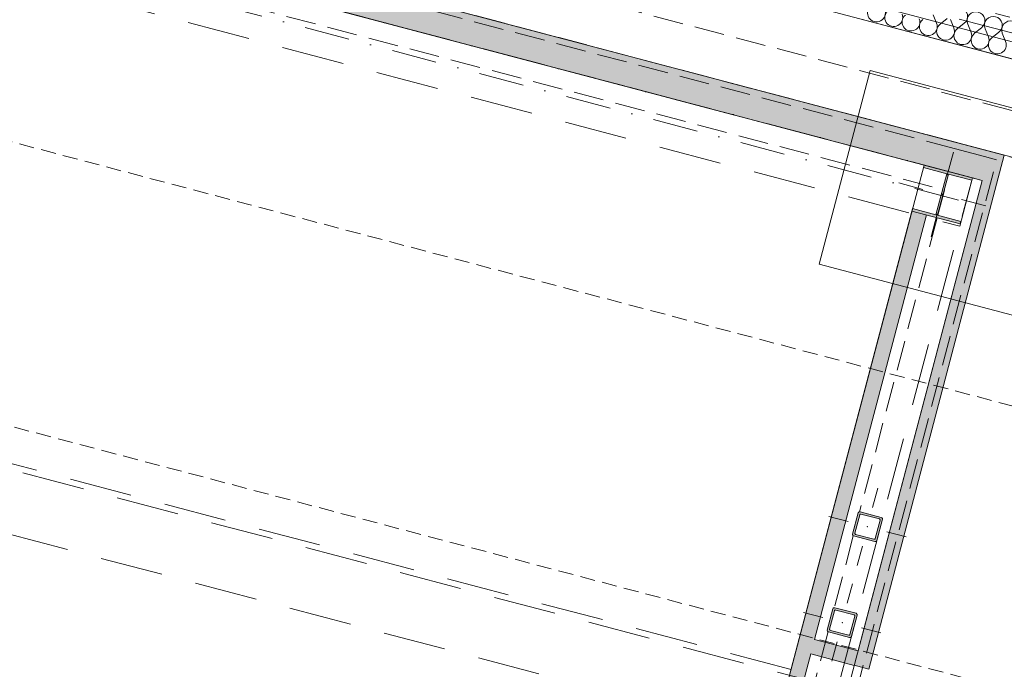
# Model space of a CAD drawing. Header units: millimetres. Extents: x -204291438 to 18864955, y -774833820 to 295284.
# Tile 18 of 87: x 63621 to 67558, y 14197 to 16794. Entities that reach past the tile are written whole.
import ezdxf
from ezdxf.enums import TextEntityAlignment as Align

# ---------------------------------------------------------------- set-up
doc = ezdxf.new("R2010")
doc.units = ezdxf.units.MM
doc.header["$MEASUREMENT"] = 0
for name, pattern in [('Krawędzie ukryte', [170, 120, -50]), ('Kropki i Kreski', [360, 180, -90, 0, -90]), ('Przerywana długa', [390, 250, -140]), ('Przerywana gęsta', [90, 60, -30])]:
    doc.linetypes.add(name, pattern=pattern)
for name, color, linetype in [('210-A Strefy', 7, 'Continuous'), ('213-A Wymiarowanie wewnętrzne', 7, 'Continuous'), ('231-A Ściany zewnętrzne', 7, 'Continuous'), ('292-PPOŻ - Linie', 7, 'Continuous'), ('410-K Osie', 7, 'Continuous'), ('432- Podwaliny', 7, 'Continuous'), ('460-K Stropy', 7, 'Continuous'), ('822-IST-Brama zachodnia belki', 7, 'Continuous'), ('822-IST-Brama zachodnia stropy', 7, 'Continuous'), ('822-IST-Brama zachodnia słupy', 7, 'Continuous'), ('822-IST-Brama zachodnia ściany', 7, 'Continuous')]:
    doc.layers.add(name, color=color, linetype=linetype)
doc.styles.add('STYL_AUTOMATYCZNY_4', font='arial.ttf')
doc.styles.add('STYL_AUTOMATYCZNY_7', font='ARIALN.TTF')
doc.dimstyles.new('STYL_AUTOMATYCZNY__3', dxfattribs={"dimtxt": 64.999998, "dimasz": 47.5, "dimexe": 0.18, "dimexo": 0.0625, "dimgap": 0, "dimtad": 1, "dimdec": 1, "dimlfac": 0.1, "dimzin": 0, "dimdsep": 46, "dimtxsty": 'STYL_AUTOMATYCZNY_4', "dimblk": 'ARROWHEAD_11', "dimblk1": 'ARROWHEAD_11', "dimblk2": 'ARROWHEAD_11', "dimcen": 0.09, "dimclrd": 30, "dimclre": 30, "dimclrt": 30, "dimazin": 0, "dimtfac": 1, "dimtdec": 4, "dimtmove": 0, "dimatfit": 3, "dimfxl": 0, "dimtolj": 1, "dimtzin": 0, "dimarcsym": 0})

# ---------------------------------------------------------------- blocks, each defined once
blk = doc.blocks.new('Strop_41_3', base_point=(45672.9, 24385.6))
at = {"layer": '460-K Stropy', "color": 255, "linetype": 'Continuous', "lineweight": 5, "flags": 128}
blk.add_lwpolyline([(63790.2, 17639.9), (68460.3, 16407.5), (68562.4, 16794.3), (69045.8, 16666.7), (68933.6, 16241.3), (73613.4, 15006.4), (73725.7, 15431.8), (74209.1, 15304.3), (74096.8, 14878.8), (78767, 13646.5)], dxfattribs=at)
blk = doc.blocks.new('Hala wystawiennicza_0.1_36_3', base_point=(143843, 35181.2))
at = {"layer": '210-A Strefy', "color": 7, "linetype": 'Continuous', "lineweight": 0, "flags": 128}
blk.add_lwpolyline([(63790.2, 17639.9), (68460.3, 16407.5), (68562.4, 16794.3), (69045.8, 16666.7), (68892.8, 16086.6), (73572.6, 14851.7), (73725.7, 15431.8), (74209.1, 15304.3), (74056, 14724.1), (78726.2, 13491.8)], dxfattribs=at)
blk = doc.blocks.new('Strop_50_3', base_point=(37679.2, 20604.8))
at = {"layer": '822-IST-Brama zachodnia stropy', "color": 254, "linetype": 'Continuous', "lineweight": 0, "true_color": 0xcccccc, "flags": 128}
blk.add_lwpolyline([(37679.2, 20604.8), (66396.2, 13027.1), (67236.9, 16213.1), (38519.9, 23790.8)], close=True, dxfattribs=at)
blk = doc.blocks.new('Strop_51_3', base_point=(36838.7, 18360.2))
at = {"layer": '822-IST-Brama zachodnia stropy', "color": 254, "linetype": 'Continuous', "lineweight": 0, "true_color": 0xcccccc, "flags": 128}
blk.add_lwpolyline([(36838.7, 18360.2), (30840.8, 19942.9), (27628.5, 7769.4), (33626.4, 6186.7), (62807.5, -1513.5), (68662.8, -3058.6), (71875.1, 9114.9), (66019.8, 10660), (67469, 16151.8), (38287.8, 23852)], close=True, dxfattribs=at)
blk = doc.blocks.new('Strop_57_3', base_point=(66817.3, 15817.3))
at = {"layer": '822-IST-Brama zachodnia stropy', "color": 254, "linetype": 'Continuous', "lineweight": 0, "true_color": 0xcccccc, "flags": 128}
blk.add_lwpolyline([(66817.3, 15817.3), (67590.9, 15613.2), (67795, 16386.7), (67021.5, 16590.8)], close=True, dxfattribs=at)
blk = doc.blocks.new('Strop_58_3', base_point=(36468.9, 23462))
at = {"layer": '822-IST-Brama zachodnia stropy', "color": 254, "linetype": 'Przerywana gęsta', "lineweight": 0, "true_color": 0xcccccc, "flags": 128}
blk.add_lwpolyline([(36468.9, 23462), (68860.2, 14914.8), (69242.9, 16365.2), (36851.6, 24912.4)], close=True, dxfattribs=at)
blk = doc.blocks.new('Strop_59_3', base_point=(34989.1, 17854))
at = {"layer": '822-IST-Brama zachodnia stropy', "color": 254, "linetype": 'Przerywana gęsta', "lineweight": 0, "true_color": 0xcccccc, "flags": 128}
blk.add_lwpolyline([(34989.1, 17854), (67380.4, 9306.8), (68579.5, 13851.2), (36188.3, 22398.4)], close=True, dxfattribs=at)
blk = doc.blocks.new('Ściana_151_3', base_point=(38229.8, 23867.3))
at = {"layer": '822-IST-Brama zachodnia ściany', "linetype": 'Continuous', "lineweight": 0, "true_color": 0x666666}
for points in [[(67499.6, 16267.8), (38318.4, 23968), (38287.8, 23852), (67469, 16151.8)], [(67499.6, 16267.8), (67469, 16151.8), (67557.6, 16252.5)], [(67469, 16151.8), (67527, 16136.5), (67557.6, 16252.5)]]:
    blk.add_hatch(color=251, dxfattribs=at).paths.add_polyline_path(points)
at = {"layer": '822-IST-Brama zachodnia ściany', "color": 254, "linetype": 'Continuous', "lineweight": 0, "true_color": 0xcccccc, "flags": 128}
for points in [[(67557.6, 16252.5), (38260.4, 23983.3)], [(61677.2, 17680.1), (67236.9, 16213.1)], [(67557.6, 16252.5), (67527, 16136.5)], [(67430.3, 16162), (67469, 16151.8)]]:
    blk.add_lwpolyline(points, dxfattribs=at)
blk = doc.blocks.new('Ściana_163_3', base_point=(67527, 16136.5))
at = {"layer": '822-IST-Brama zachodnia ściany', "linetype": 'Continuous', "lineweight": 0, "true_color": 0x666666}
for points in [[(67030.7, 14255.9), (67527, 16136.5), (67469, 16151.8), (66972.7, 14271.2)], [(66972.7, 14271.2), (66957.4, 14213.2), (67015.4, 14197.9)], [(67030.7, 14255.9), (66972.7, 14271.2), (67015.4, 14197.9)]]:
    blk.add_hatch(color=251, dxfattribs=at).paths.add_polyline_path(points)
at = {"layer": '822-IST-Brama zachodnia ściany', "color": 254, "linetype": 'Continuous', "lineweight": 0, "true_color": 0xcccccc, "flags": 128}
for points in [[(67469, 16151.8), (66972.7, 14271.2)], [(67015.4, 14197.9), (67527, 16136.5)], [(67015.4, 14197.9), (66957.4, 14213.2)]]:
    blk.add_lwpolyline(points, dxfattribs=at)
blk = doc.blocks.new('Ściana_164_3', base_point=(67015.4, 14197.9))
at = {"layer": '822-IST-Brama zachodnia ściany', "linetype": 'Continuous', "lineweight": 0, "true_color": 0x666666}
blk.add_hatch(color=251, dxfattribs=at).paths.add_polyline_path([(66972.7, 14271.2), (66798.7, 14317.1), (66783.4, 14259.1), (66957.4, 14213.2)])
at = {"layer": '822-IST-Brama zachodnia ściany', "color": 254, "linetype": 'Continuous', "lineweight": 0, "true_color": 0xcccccc, "flags": 128}
for points in [[(66972.7, 14271.2), (66798.7, 14317.1)], [(66783.4, 14259.1), (66957.4, 14213.2)]]:
    blk.add_lwpolyline(points, dxfattribs=at)
blk = doc.blocks.new('Ściana_167_3', base_point=(65850.8, 10725.1))
at = {"layer": '822-IST-Brama zachodnia ściany', "linetype": 'Continuous', "lineweight": 0, "true_color": 0x666666}
blk.add_hatch(color=251, dxfattribs=at).paths.add_polyline_path([(65850.8, 10725.1), (67246.5, 16014), (67188.4, 16029.3), (65792.8, 10740.4)])
at = {"layer": '822-IST-Brama zachodnia ściany', "color": 254, "linetype": 'Continuous', "lineweight": 0, "true_color": 0xcccccc, "flags": 128}
for points in [[(67188.4, 16029.3), (66396.2, 13027.1)], [(66798.7, 14317.1), (67246.5, 16014)], [(66668.6, 13824), (66783.4, 14259.1)]]:
    blk.add_lwpolyline(points, dxfattribs=at)
blk = doc.blocks.new('Ściana_174_3', base_point=(65980.1, 10805.3))
at = {"layer": '822-IST-Brama zachodnia ściany', "color": 254, "linetype": 'Krawędzie ukryte', "lineweight": 0, "true_color": 0xcccccc}
for p, q in [((67483.6, 16069.9), (67514.2, 16185.9)), ((67514.2, 16185.9), (67514.3, 16186.4))]:
    blk.add_line(p, q, dxfattribs=at)
at = {"layer": '822-IST-Brama zachodnia ściany', "color": 254, "linetype": 'Krawędzie ukryte', "lineweight": 0, "true_color": 0xcccccc, "flags": 128}
for points in [[(67478.2, 16247.6), (67362.2, 16278.2)], [(66876.4, 13769.1), (67527.1, 16234.7)], [(67478.7, 16247.5), (67478.2, 16247.6)], [(67527.1, 16234.7), (67478.7, 16247.5)], [(67318.7, 16113.4), (67292, 16012.3)], [(67289.5, 16002.7), (66979.2, 14826.8)], [(66954, 14731.3), (66878, 14443.4)], [(66852.8, 14347.9), (66711.6, 13812.6)]]:
    blk.add_lwpolyline(points, dxfattribs=at)
blk = doc.blocks.new('Ściana_175_3', base_point=(67392, 16156.1))
at = {"layer": '822-IST-Brama zachodnia ściany', "color": 254, "linetype": 'Krawędzie ukryte', "lineweight": 0, "true_color": 0xcccccc, "flags": 128}
for points in [[(67362.2, 16278.2), (38278.2, 23952.8)], [(61564.4, 17631.8), (67311.2, 16115.4)], [(67317.5, 16113.7), (67318.7, 16113.4)]]:
    blk.add_lwpolyline(points, dxfattribs=at)
blk = doc.blocks.new('Ściana_618_3', base_point=(37710.1, 24314.9))
at = {"layer": '231-A Ściany zewnętrzne', "color": 7, "linetype": 'Krawędzie ukryte', "lineweight": 0, "flags": 128}
for points in [[(55909.8, 19326.3), (68508.4, 16001.8)], [(68409.3, 16214.2), (63739.2, 17446.5)]]:
    blk.add_lwpolyline(points, dxfattribs=at)
blk = doc.blocks.new('Słup_36_3', base_point=(67309.4, 16095.7))
at = {"layer": '822-IST-Brama zachodnia słupy', "linetype": 'Continuous', "lineweight": 0, "true_color": 0x666666}
blk.add_hatch(color=251, dxfattribs=at).paths.add_polyline_path([(67333.6, 16187.5), (67236.9, 16213.1), (67234.4, 16203.4), (67327.9, 16178.7), (67284.5, 16014.3), (67191, 16039), (67188.4, 16029.3), (67381.8, 15978.3), (67384.4, 15988), (67290.8, 16012.7), (67334.2, 16177), (67427.7, 16152.4), (67430.3, 16162)])
at = {"layer": '822-IST-Brama zachodnia słupy', "color": 254, "linetype": 'Continuous', "lineweight": 0, "true_color": 0xcccccc}
for p, q in [((67329.8, 16173), (67354, 16264.9)), ((67232, 16116.1), (67135.3, 16141.6)), ((67386.7, 16075.3), (67483.4, 16049.8)), ((67289, 16018.3), (67264.7, 15926.5))]:
    blk.add_line(p, q, dxfattribs=at)
at = {"layer": '822-IST-Brama zachodnia słupy', "color": 254, "linetype": 'Continuous', "lineweight": 0, "true_color": 0xcccccc, "flags": 128}
blk.add_lwpolyline([(67333.6, 16187.5), (67236.9, 16213.1), (67234.4, 16203.4), (67327.9, 16178.7), (67284.5, 16014.3), (67191, 16039), (67188.4, 16029.3), (67381.8, 15978.3), (67384.4, 15988), (67290.8, 16012.7), (67334.2, 16177), (67427.7, 16152.4), (67430.3, 16162)], close=True, dxfattribs=at)
at = {"layer": '822-IST-Brama zachodnia słupy', "color": 254, "linetype": 'Continuous', "lineweight": 0, "true_color": 0xcccccc}
blk.add_point((67309.4, 16095.7), dxfattribs=at)
blk = doc.blocks.new('Słup_42_3', base_point=(66909.4, 14384))
at = {"layer": '822-IST-Brama zachodnia słupy', "linetype": 'Continuous', "lineweight": 0, "true_color": 0x666666}
h = blk.add_hatch(color=251, dxfattribs=at)
h.paths.add_polyline_path([(66854.1, 14346.9), (66939.2, 14324.4, 0.414214), (66946.5, 14328.7), (66969, 14413.8, 0.414214), (66964.7, 14421.1), (66879.6, 14443.6, 0.414214), (66872.3, 14439.3), (66849.8, 14354.2, 0.414214)])
h.paths.add_polyline_path([(66859.1, 14358), (66878.5, 14431.5, -0.414214), (66883.4, 14434.3), (66956.9, 14414.9, -0.414214), (66959.7, 14410), (66940.3, 14336.5, -0.414214), (66935.4, 14333.7), (66862, 14353.1, -0.414214)], flags=0)
at = {"layer": '822-IST-Brama zachodnia słupy', "color": 254, "linetype": 'Continuous', "lineweight": 0, "true_color": 0xcccccc}
for p, q in [((66929.8, 14461.4), (66950.2, 14538.7)), ((66832.1, 14404.4), (66754.7, 14424.8)), ((66986.8, 14363.6), (67064.1, 14343.2)), ((66889, 14306.7), (66868.6, 14229.3))]:
    blk.add_line(p, q, dxfattribs=at)
at = {"layer": '822-IST-Brama zachodnia słupy', "color": 254, "linetype": 'Continuous', "lineweight": 0, "true_color": 0xcccccc, "flags": 128}
for points in [[(66854.1, 14346.9), (66939.2, 14324.4, 0.414214), (66946.5, 14328.7), (66969, 14413.8, 0.414214), (66964.7, 14421.1), (66879.6, 14443.6, 0.414214), (66872.3, 14439.3), (66849.8, 14354.2, 0.414214)], [(66859.1, 14358), (66878.5, 14431.5, -0.414214), (66883.4, 14434.3), (66956.9, 14414.9, -0.414214), (66959.7, 14410), (66940.3, 14336.5, -0.414214), (66935.4, 14333.7), (66862, 14353.1, -0.414214)]]:
    blk.add_lwpolyline(points, format="xyb", close=True, dxfattribs=at)
at = {"layer": '822-IST-Brama zachodnia słupy', "color": 254, "linetype": 'Continuous', "lineweight": 0, "true_color": 0xcccccc}
blk.add_point((66909.4, 14384), dxfattribs=at)
blk = doc.blocks.new('Słup_43_3', base_point=(67010.6, 14767.4))
at = {"layer": '822-IST-Brama zachodnia słupy', "linetype": 'Continuous', "lineweight": 0, "true_color": 0x666666}
h = blk.add_hatch(color=251, dxfattribs=at)
h.paths.add_polyline_path([(66955.3, 14730.3), (67040.4, 14707.9, 0.414214), (67047.7, 14712.1), (67070.2, 14797.2, 0.414214), (67065.9, 14804.5), (66980.8, 14827, 0.414214), (66973.5, 14822.7), (66951, 14737.6, 0.414214)])
h.paths.add_polyline_path([(66960.3, 14741.4), (66979.7, 14814.9, -0.414214), (66984.6, 14817.7), (67058, 14798.3, -0.414214), (67060.9, 14793.5), (67041.5, 14720, -0.414214), (67036.6, 14717.1), (66963.1, 14736.5, -0.414214)], flags=0)
at = {"layer": '822-IST-Brama zachodnia słupy', "color": 254, "linetype": 'Continuous', "lineweight": 0, "true_color": 0xcccccc}
for p, q in [((67031, 14844.8), (67051.4, 14922.1)), ((66933.2, 14787.8), (66855.9, 14808.3)), ((67087.9, 14747), (67165.3, 14726.6)), ((66990.2, 14690.1), (66969.8, 14612.7))]:
    blk.add_line(p, q, dxfattribs=at)
at = {"layer": '822-IST-Brama zachodnia słupy', "color": 254, "linetype": 'Continuous', "lineweight": 0, "true_color": 0xcccccc, "flags": 128}
for points in [[(66955.3, 14730.3), (67040.4, 14707.9, 0.414214), (67047.7, 14712.1), (67070.2, 14797.2, 0.414214), (67065.9, 14804.5), (66980.8, 14827, 0.414214), (66973.5, 14822.7), (66951, 14737.6, 0.414214)], [(66960.3, 14741.4), (66979.7, 14814.9, -0.414214), (66984.6, 14817.7), (67058, 14798.3, -0.414214), (67060.9, 14793.5), (67041.5, 14720, -0.414214), (67036.6, 14717.1), (66963.1, 14736.5, -0.414214)]]:
    blk.add_lwpolyline(points, format="xyb", close=True, dxfattribs=at)
at = {"layer": '822-IST-Brama zachodnia słupy', "color": 254, "linetype": 'Continuous', "lineweight": 0, "true_color": 0xcccccc}
blk.add_point((67010.6, 14767.4), dxfattribs=at)
blk = doc.blocks.new('*X4058')
at = {"layer": '231-A Ściany zewnętrzne', "color": 7, "linetype": 'Continuous', "lineweight": 0}
for p, q in [((67286.8, 16780), (67273.4, 16813.1)), ((67300.6, 16776.4), (67328.6, 16798.5)), ((67355.8, 16761.8), (67342.4, 16794.9)), ((67369.7, 16758.1), (67397.7, 16780.3)), ((67424.9, 16743.5), (67411.5, 16776.6)), ((67438.7, 16739.9), (67466.7, 16762.1)), ((67494, 16725.3), (67480.5, 16758.4)), ((67507.8, 16721.7), (67535.8, 16743.8)), ((67563, 16707.1), (67549.6, 16740.2))]:
    blk.add_line(p, q, dxfattribs=at)
for centre, start, end in [((67046.5, 16821.2), 128.3481, 22.0879), ((67115.6, 16803), 128.3481, 22.0879), ((67184.6, 16784.8), 128.3481, 22.0879), ((67375.5, 16808.3), 308.3481, 75.218), ((67444.6, 16790.1), 75.218, 202.0879), ((67444.6, 16790.1), 308.3481, 75.218), ((67253.7, 16766.6), 128.3481, 22.0879), ((67322.8, 16748.3), 128.3481, 22.0879), ((67513.6, 16771.8), 75.218, 202.0879), ((67513.6, 16771.8), 308.3481, 75.218), ((67582.7, 16753.6), 75.218, 202.0879), ((67391.8, 16730.1), 128.3481, 22.0879), ((67460.9, 16711.9), 128.3481, 22.0879), ((67529.9, 16693.7), 128.3481, 22.0879)]:
    blk.add_arc(centre, 35.7, start, end, dxfattribs=at)
blk = doc.blocks.new('Ściana_776_3', base_point=(63828.5, 17784.9))
at = {"layer": '231-A Ściany zewnętrzne', "color": 7, "linetype": 'Continuous', "lineweight": 0, "flags": 128}
blk.add_lwpolyline([(63790.2, 17639.9), (68460.3, 16407.5)], dxfattribs=at)
at = {"layer": '231-A Ściany zewnętrzne', "color": 7, "lineweight": 0}
blk.add_blockref('*X4058', (0, 0), dxfattribs=at)
blk = doc.blocks.new('Belka_11_3', base_point=(67430.3, 16162))
at = {"layer": '822-IST-Brama zachodnia belki', "color": 254, "linetype": 'Kropki i Kreski', "lineweight": 0, "true_color": 0xcccccc}
blk.add_line((67430.3, 16162), (38326.5, 23841.8), dxfattribs=at)
at = {"layer": '822-IST-Brama zachodnia belki', "color": 254, "linetype": 'Przerywana długa', "lineweight": 0, "true_color": 0xcccccc, "flags": 128}
for points in [[(67430.3, 16162), (38326.5, 23841.8)], [(66892.2, 14122.7), (37788.4, 21802.5)], [(66828.3, 13880.6), (37724.5, 21560.4)], [(66892.2, 14122.7), (67430.3, 16162)]]:
    blk.add_lwpolyline(points, dxfattribs=at)
blk = doc.blocks.new('Belka_13_3', base_point=(66396.2, 13027.1))
at = {"layer": '822-IST-Brama zachodnia belki', "color": 254, "linetype": 'Przerywana długa', "lineweight": 0, "true_color": 0xcccccc}
blk.add_line((66704.9, 14196.8), (37987.8, 21774.5), dxfattribs=at)
blk = doc.blocks.new('Belka_14_3', base_point=(38301, 23745.1))
at = {"layer": '822-IST-Brama zachodnia belki', "color": 254, "linetype": 'Przerywana długa', "lineweight": 0, "true_color": 0xcccccc}
for p, q in [((38326.5, 23841.8), (67430.3, 16162)), ((38275.5, 23648.4), (67379.3, 15968.6)), ((67379.3, 15968.6), (67430.3, 16162))]:
    blk.add_line(p, q, dxfattribs=at)
at = {"layer": '822-IST-Brama zachodnia belki', "color": 254, "linetype": 'Kropki i Kreski', "lineweight": 0, "true_color": 0xcccccc}
blk.add_line((38301, 23745.1), (67404.8, 16065.3), dxfattribs=at)
blk = doc.blocks.new('Belka_244_3', base_point=(68409.3, 16214.2))
at = {"layer": '432- Podwaliny', "color": 39, "linetype": 'Continuous', "lineweight": 0, "true_color": 0x573938}
for p, q in [((68460.3, 16407.5), (63790.2, 17639.9)), ((68363.4, 16040.1), (63693.3, 17272.4))]:
    blk.add_line(p, q, dxfattribs=at)
blk = doc.blocks.new('*D5619')
at = {"layer": '213-A Wymiarowanie wewnętrzne', "linetype": 'Continuous', "lineweight": 200}
for points in [[(97712.3, 25181.3), (97713.2, 25176.6), (97715.9, 25172.5), (97720, 25169.8), (97724.8, 25168.8), (97729.5, 25169.8), (97733.6, 25172.5), (97736.3, 25176.6), (97737.3, 25181.3), (97736.3, 25186.1), (97733.6, 25190.2), (97729.5, 25192.9), (97724.8, 25193.8), (97720, 25192.9), (97715.9, 25190.2), (97713.2, 25186.1)], [(93744.8, 10146), (93745.8, 10141.2), (93748.5, 10137.2), (93752.5, 10134.4), (93757.3, 10133.5), (93762.1, 10134.4), (93766.1, 10137.2), (93768.9, 10141.2), (93769.8, 10146), (93768.9, 10150.8), (93766.1, 10154.8), (93762.1, 10157.5), (93757.3, 10158.5), (93752.5, 10157.5), (93748.5, 10154.8), (93745.8, 10150.8)]]:
    blk.add_hatch(color=30, dxfattribs=at).paths.add_polyline_path(points)
at = {"layer": '213-A Wymiarowanie wewnętrzne', "color": 30, "linetype": 'Continuous', "lineweight": 0}
for p, q in [((97721.6, 25169.3), (93760.5, 10158.1)), ((93712, 10158), (93745.2, 10149.2)), ((93754.1, 10133.9), (93750.9, 10121.8)), ((93769.4, 10142.8), (93802.6, 10134))]:
    blk.add_line(p, q, dxfattribs=at)
blk.add_circle((93757.3, 10146), 12.5, dxfattribs=at)
at = {"layer": '213-A Wymiarowanie wewnętrzne', "color": 30, "lineweight": 200, "insert": (95700, 17559.1), "char_height": 65, "attachment_point": 7, "rotation": 75.218, "style": 'STYL_AUTOMATYCZNY_4'}
blk.add_mtext('\\A1;{\\pql;\\fArial|b0|i0|c238|p0;\\W1.000000;1\xa0555}', dxfattribs=at)
blk = doc.blocks.new('ARROWHEAD_11')
at = {"color": 0, "linetype": 'Continuous', "lineweight": 0}
blk.add_line((0, 0), (-1, 0), dxfattribs=at)
at = {"color": 0, "linetype": 'Continuous', "lineweight": 0, "const_width": 0.25, "flags": 128}
blk.add_lwpolyline([(-0.125, 0, 1), (0.125, 0, 1)], format="xyb", close=True, dxfattribs=at)
blk = doc.blocks.new('*D5624')
at = {"layer": '213-A Wymiarowanie wewnętrzne', "linetype": 'Continuous', "lineweight": 200}
for points in [[(128856.4, 16963.2), (128857.4, 16958.4), (128860.1, 16954.4), (128864.1, 16951.6), (128868.9, 16950.7), (128873.7, 16951.6), (128877.8, 16954.4), (128880.5, 16958.4), (128881.4, 16963.2), (128880.5, 16968), (128877.8, 16972), (128873.7, 16974.7), (128868.9, 16975.7), (128864.1, 16974.7), (128860.1, 16972), (128857.4, 16968)], [(124889, 1927.8), (124889.9, 1923.1), (124892.6, 1919), (124896.7, 1916.3), (124901.5, 1915.3), (124906.2, 1916.3), (124910.3, 1919), (124913, 1923.1), (124914, 1927.8), (124913, 1932.6), (124910.3, 1936.7), (124906.2, 1939.4), (124901.5, 1940.3), (124896.7, 1939.4), (124892.6, 1936.7), (124889.9, 1932.6)]]:
    blk.add_hatch(color=30, dxfattribs=at).paths.add_polyline_path(points)
at = {"layer": '213-A Wymiarowanie wewnętrzne', "color": 30, "linetype": 'Continuous', "lineweight": 0}
for p, q in [((128823.6, 16975.2), (128856.8, 16966.4)), ((128865.7, 16951.1), (124904.7, 1939.9)), ((128881, 16960), (128914.2, 16951.2)), ((124856.1, 1939.8), (124889.4, 1931)), ((124898.3, 1915.8), (124895.1, 1903.7)), ((124913.6, 1924.7), (124946.8, 1915.9))]:
    blk.add_line(p, q, dxfattribs=at)
for centre in [(128868.9, 16963.2), (124901.5, 1927.8)]:
    blk.add_circle(centre, 12.5, dxfattribs=at)
at = {"layer": '213-A Wymiarowanie wewnętrzne', "color": 30, "lineweight": 200, "insert": (126844.2, 9341), "char_height": 65, "attachment_point": 7, "rotation": 75.218, "style": 'STYL_AUTOMATYCZNY_4'}
blk.add_mtext('\\A1;{\\pql;\\fArial|b0|i0|c238|p0;\\W1.000000;1\xa0555}', dxfattribs=at)
blk = doc.blocks.new('*D5627')
at = {"layer": '213-A Wymiarowanie wewnętrzne', "linetype": 'Continuous', "lineweight": 200}
for points in [[(156034.4, 49092.3), (156035.4, 49087.5), (156038.1, 49083.5), (156042.1, 49080.8), (156046.9, 49079.8), (156051.7, 49080.8), (156055.8, 49083.5), (156058.5, 49087.5), (156059.4, 49092.3), (156058.5, 49097.1), (156055.8, 49101.1), (156051.7, 49103.9), (156046.9, 49104.8), (156042.1, 49103.9), (156038.1, 49101.1), (156035.4, 49097.1)], [(146517.7, 13026.8), (146518.6, 13022), (146521.3, 13018), (146525.4, 13015.3), (146530.2, 13014.3), (146534.9, 13015.3), (146539, 13018), (146541.7, 13022), (146542.7, 13026.8), (146541.7, 13031.6), (146539, 13035.6), (146534.9, 13038.3), (146530.2, 13039.3), (146525.4, 13038.3), (146521.3, 13035.6), (146518.6, 13031.6)]]:
    blk.add_hatch(color=30, dxfattribs=at).paths.add_polyline_path(points)
at = {"layer": '213-A Wymiarowanie wewnętrzne', "color": 30, "linetype": 'Continuous', "lineweight": 0}
for p, q in [((156001.6, 49104.3), (156034.8, 49095.5)), ((156043.7, 49080.2), (146533.3, 13038.9)), ((156059, 49089.1), (156092.2, 49080.3)), ((146484.8, 13038.8), (146518.1, 13030)), ((146542.2, 13023.6), (146575.5, 13014.8))]:
    blk.add_line(p, q, dxfattribs=at)
for centre in [(156046.9, 49092.3), (146530.2, 13026.8)]:
    blk.add_circle(centre, 12.5, dxfattribs=at)
at = {"layer": '213-A Wymiarowanie wewnętrzne', "color": 30, "lineweight": 200, "insert": (151247.5, 30955), "char_height": 65, "attachment_point": 7, "rotation": 75.218, "style": 'STYL_AUTOMATYCZNY_4'}
blk.add_mtext('\\A1;{\\pql;\\fArial|b0|i0|c238|p0;\\W1.000000;3\xa0730}', dxfattribs=at)
blk = doc.blocks.new('*D5628')
at = {"layer": '213-A Wymiarowanie wewnętrzne', "linetype": 'Continuous', "lineweight": 200}
for points in [[(146517.7, 13026.8), (146518.6, 13022), (146521.3, 13018), (146525.4, 13015.3), (146530.2, 13014.3), (146534.9, 13015.3), (146539, 13018), (146541.7, 13022), (146542.7, 13026.8), (146541.7, 13031.6), (146539, 13035.6), (146534.9, 13038.3), (146530.2, 13039.3), (146525.4, 13038.3), (146521.3, 13035.6), (146518.6, 13031.6)], [(146339.1, 12350), (146340, 12345.2), (146342.7, 12341.1), (146346.8, 12338.4), (146351.6, 12337.5), (146356.3, 12338.4), (146360.4, 12341.1), (146363.1, 12345.2), (146364.1, 12350), (146363.1, 12354.8), (146360.4, 12358.8), (146356.3, 12361.5), (146351.6, 12362.5), (146346.8, 12361.5), (146342.7, 12358.8), (146340, 12354.8)]]:
    blk.add_hatch(color=30, dxfattribs=at).paths.add_polyline_path(points)
at = {"layer": '213-A Wymiarowanie wewnętrzne', "color": 30, "linetype": 'Continuous', "lineweight": 0}
for p, q in [((146527, 13014.7), (146354.7, 12362.1)), ((146363.6, 12346.8), (146396.9, 12338))]:
    blk.add_line(p, q, dxfattribs=at)
for centre in [(146530.2, 13026.8), (146351.6, 12350)]:
    blk.add_circle(centre, 12.5, dxfattribs=at)
at = {"layer": '213-A Wymiarowanie wewnętrzne', "color": 30, "lineweight": 200, "insert": (146415.6, 12643.8), "char_height": 65, "attachment_point": 7, "rotation": 75.218, "style": 'STYL_AUTOMATYCZNY_4'}
blk.add_mtext('\\A1;{\\pql;\\fArial|b0|i0|c238|p0;\\W1.000000;70}', dxfattribs=at)
blk = doc.blocks.new('*D5629')
at = {"layer": '213-A Wymiarowanie wewnętrzne', "linetype": 'Continuous', "lineweight": 200}
for points in [[(146339.1, 12350), (146340, 12345.2), (146342.7, 12341.1), (146346.8, 12338.4), (146351.6, 12337.5), (146356.3, 12338.4), (146360.4, 12341.1), (146363.1, 12345.2), (146364.1, 12350), (146363.1, 12354.8), (146360.4, 12358.8), (146356.3, 12361.5), (146351.6, 12362.5), (146346.8, 12361.5), (146342.7, 12358.8), (146340, 12354.8)], [(142371.6, -2685.4), (142372.6, -2690.2), (142375.3, -2694.2), (142379.3, -2696.9), (142384.1, -2697.9), (142388.9, -2696.9), (142392.9, -2694.2), (142395.7, -2690.2), (142396.6, -2685.4), (142395.7, -2680.6), (142392.9, -2676.5), (142388.9, -2673.8), (142384.1, -2672.9), (142379.3, -2673.8), (142375.3, -2676.5), (142372.6, -2680.6)]]:
    blk.add_hatch(color=30, dxfattribs=at).paths.add_polyline_path(points)
at = {"layer": '213-A Wymiarowanie wewnętrzne', "color": 30, "linetype": 'Continuous', "lineweight": 0}
for p, q in [((146306.2, 12361.9), (146339.5, 12353.2)), ((146348.4, 12337.9), (142387.3, -2673.3)), ((142338.8, -2673.4), (142372, -2682.2)), ((142380.9, -2697.5), (142377.7, -2709.6)), ((142396.2, -2688.6), (142429.4, -2697.3))]:
    blk.add_line(p, q, dxfattribs=at)
blk.add_circle((142384.1, -2685.4), 12.5, dxfattribs=at)
at = {"layer": '213-A Wymiarowanie wewnętrzne', "color": 30, "lineweight": 200, "insert": (144326.8, 4727.8), "char_height": 65, "attachment_point": 7, "rotation": 75.218, "style": 'STYL_AUTOMATYCZNY_4'}
blk.add_mtext('\\A1;{\\pql;\\fArial|b0|i0|c238|p0;\\W1.000000;1\xa0555}', dxfattribs=at)
blk = doc.blocks.new('*D6359')
at = {"layer": '213-A Wymiarowanie wewnętrzne', "linetype": 'Continuous', "lineweight": 200}
for points in [[(97712.3, 25181.3), (97713.2, 25176.6), (97715.9, 25172.5), (97720, 25169.8), (97724.8, 25168.8), (97729.5, 25169.8), (97733.6, 25172.5), (97736.3, 25176.6), (97737.3, 25181.3), (97736.3, 25186.1), (97733.6, 25190.2), (97729.5, 25192.9), (97724.8, 25193.8), (97720, 25192.9), (97715.9, 25190.2), (97713.2, 25186.1)], [(93744.8, 10146), (93745.8, 10141.2), (93748.5, 10137.2), (93752.5, 10134.4), (93757.3, 10133.5), (93762.1, 10134.4), (93766.1, 10137.2), (93768.9, 10141.2), (93769.8, 10146), (93768.9, 10150.8), (93766.1, 10154.8), (93762.1, 10157.5), (93757.3, 10158.5), (93752.5, 10157.5), (93748.5, 10154.8), (93745.8, 10150.8)]]:
    blk.add_hatch(color=30, dxfattribs=at).paths.add_polyline_path(points)
at = {"layer": '213-A Wymiarowanie wewnętrzne', "color": 30, "linetype": 'Continuous', "lineweight": 0}
for p, q in [((97721.6, 25169.3), (93760.5, 10158.1)), ((93712, 10158), (93745.2, 10149.2)), ((93754.1, 10133.9), (93750.9, 10121.8)), ((93769.4, 10142.8), (93802.6, 10134))]:
    blk.add_line(p, q, dxfattribs=at)
blk.add_circle((93757.3, 10146), 12.5, dxfattribs=at)
at = {"layer": '213-A Wymiarowanie wewnętrzne', "color": 30, "lineweight": 200, "insert": (95700, 17559.1), "char_height": 65, "attachment_point": 7, "rotation": 75.218, "style": 'STYL_AUTOMATYCZNY_4'}
blk.add_mtext('\\A1;{\\pql;\\fArial|b0|i0|c238|p0;\\W1.000000;1\xa0555}', dxfattribs=at)
blk = doc.blocks.new('*D6364')
at = {"layer": '213-A Wymiarowanie wewnętrzne', "linetype": 'Continuous', "lineweight": 200}
for points in [[(128856.4, 16963.2), (128857.4, 16958.4), (128860.1, 16954.4), (128864.1, 16951.6), (128868.9, 16950.7), (128873.7, 16951.6), (128877.8, 16954.4), (128880.5, 16958.4), (128881.4, 16963.2), (128880.5, 16968), (128877.8, 16972), (128873.7, 16974.7), (128868.9, 16975.7), (128864.1, 16974.7), (128860.1, 16972), (128857.4, 16968)], [(124889, 1927.8), (124889.9, 1923.1), (124892.6, 1919), (124896.7, 1916.3), (124901.5, 1915.3), (124906.2, 1916.3), (124910.3, 1919), (124913, 1923.1), (124914, 1927.8), (124913, 1932.6), (124910.3, 1936.7), (124906.2, 1939.4), (124901.5, 1940.3), (124896.7, 1939.4), (124892.6, 1936.7), (124889.9, 1932.6)]]:
    blk.add_hatch(color=30, dxfattribs=at).paths.add_polyline_path(points)
at = {"layer": '213-A Wymiarowanie wewnętrzne', "color": 30, "linetype": 'Continuous', "lineweight": 0}
for p, q in [((128823.6, 16975.2), (128856.8, 16966.4)), ((128865.7, 16951.1), (124904.7, 1939.9)), ((128881, 16960), (128914.2, 16951.2)), ((124856.1, 1939.8), (124889.4, 1931)), ((124898.3, 1915.8), (124895.1, 1903.7)), ((124913.6, 1924.7), (124946.8, 1915.9))]:
    blk.add_line(p, q, dxfattribs=at)
for centre in [(128868.9, 16963.2), (124901.5, 1927.8)]:
    blk.add_circle(centre, 12.5, dxfattribs=at)
at = {"layer": '213-A Wymiarowanie wewnętrzne', "color": 30, "lineweight": 200, "insert": (126844.2, 9341), "char_height": 65, "attachment_point": 7, "rotation": 75.218, "style": 'STYL_AUTOMATYCZNY_4'}
blk.add_mtext('\\A1;{\\pql;\\fArial|b0|i0|c238|p0;\\W1.000000;1\xa0555}', dxfattribs=at)
blk = doc.blocks.new('*D6367')
at = {"layer": '213-A Wymiarowanie wewnętrzne', "linetype": 'Continuous', "lineweight": 200}
for points in [[(156034.4, 49092.3), (156035.4, 49087.5), (156038.1, 49083.5), (156042.1, 49080.8), (156046.9, 49079.8), (156051.7, 49080.8), (156055.8, 49083.5), (156058.5, 49087.5), (156059.4, 49092.3), (156058.5, 49097.1), (156055.8, 49101.1), (156051.7, 49103.9), (156046.9, 49104.8), (156042.1, 49103.9), (156038.1, 49101.1), (156035.4, 49097.1)], [(146517.7, 13026.8), (146518.6, 13022), (146521.3, 13018), (146525.4, 13015.3), (146530.2, 13014.3), (146534.9, 13015.3), (146539, 13018), (146541.7, 13022), (146542.7, 13026.8), (146541.7, 13031.6), (146539, 13035.6), (146534.9, 13038.3), (146530.2, 13039.3), (146525.4, 13038.3), (146521.3, 13035.6), (146518.6, 13031.6)]]:
    blk.add_hatch(color=30, dxfattribs=at).paths.add_polyline_path(points)
at = {"layer": '213-A Wymiarowanie wewnętrzne', "color": 30, "linetype": 'Continuous', "lineweight": 0}
for p, q in [((156001.6, 49104.3), (156034.8, 49095.5)), ((156043.7, 49080.2), (146533.3, 13038.9)), ((156059, 49089.1), (156092.2, 49080.3)), ((146484.8, 13038.8), (146518.1, 13030)), ((146542.2, 13023.6), (146575.5, 13014.8))]:
    blk.add_line(p, q, dxfattribs=at)
for centre in [(156046.9, 49092.3), (146530.2, 13026.8)]:
    blk.add_circle(centre, 12.5, dxfattribs=at)
at = {"layer": '213-A Wymiarowanie wewnętrzne', "color": 30, "lineweight": 200, "insert": (151247.5, 30955), "char_height": 65, "attachment_point": 7, "rotation": 75.218, "style": 'STYL_AUTOMATYCZNY_4'}
blk.add_mtext('\\A1;{\\pql;\\fArial|b0|i0|c238|p0;\\W1.000000;3\xa0730}', dxfattribs=at)
blk = doc.blocks.new('*D6368')
at = {"layer": '213-A Wymiarowanie wewnętrzne', "linetype": 'Continuous', "lineweight": 200}
for points in [[(146517.7, 13026.8), (146518.6, 13022), (146521.3, 13018), (146525.4, 13015.3), (146530.2, 13014.3), (146534.9, 13015.3), (146539, 13018), (146541.7, 13022), (146542.7, 13026.8), (146541.7, 13031.6), (146539, 13035.6), (146534.9, 13038.3), (146530.2, 13039.3), (146525.4, 13038.3), (146521.3, 13035.6), (146518.6, 13031.6)], [(146339.1, 12350), (146340, 12345.2), (146342.7, 12341.1), (146346.8, 12338.4), (146351.6, 12337.5), (146356.3, 12338.4), (146360.4, 12341.1), (146363.1, 12345.2), (146364.1, 12350), (146363.1, 12354.8), (146360.4, 12358.8), (146356.3, 12361.5), (146351.6, 12362.5), (146346.8, 12361.5), (146342.7, 12358.8), (146340, 12354.8)]]:
    blk.add_hatch(color=30, dxfattribs=at).paths.add_polyline_path(points)
at = {"layer": '213-A Wymiarowanie wewnętrzne', "color": 30, "linetype": 'Continuous', "lineweight": 0}
for p, q in [((146527, 13014.7), (146354.7, 12362.1)), ((146363.6, 12346.8), (146396.9, 12338))]:
    blk.add_line(p, q, dxfattribs=at)
for centre in [(146530.2, 13026.8), (146351.6, 12350)]:
    blk.add_circle(centre, 12.5, dxfattribs=at)
at = {"layer": '213-A Wymiarowanie wewnętrzne', "color": 30, "lineweight": 200, "insert": (146415.6, 12643.8), "char_height": 65, "attachment_point": 7, "rotation": 75.218, "style": 'STYL_AUTOMATYCZNY_4'}
blk.add_mtext('\\A1;{\\pql;\\fArial|b0|i0|c238|p0;\\W1.000000;70}', dxfattribs=at)
blk = doc.blocks.new('*D6369')
at = {"layer": '213-A Wymiarowanie wewnętrzne', "linetype": 'Continuous', "lineweight": 200}
for points in [[(146339.1, 12350), (146340, 12345.2), (146342.7, 12341.1), (146346.8, 12338.4), (146351.6, 12337.5), (146356.3, 12338.4), (146360.4, 12341.1), (146363.1, 12345.2), (146364.1, 12350), (146363.1, 12354.8), (146360.4, 12358.8), (146356.3, 12361.5), (146351.6, 12362.5), (146346.8, 12361.5), (146342.7, 12358.8), (146340, 12354.8)], [(142371.6, -2685.4), (142372.6, -2690.2), (142375.3, -2694.2), (142379.3, -2696.9), (142384.1, -2697.9), (142388.9, -2696.9), (142392.9, -2694.2), (142395.7, -2690.2), (142396.6, -2685.4), (142395.7, -2680.6), (142392.9, -2676.5), (142388.9, -2673.8), (142384.1, -2672.9), (142379.3, -2673.8), (142375.3, -2676.5), (142372.6, -2680.6)]]:
    blk.add_hatch(color=30, dxfattribs=at).paths.add_polyline_path(points)
at = {"layer": '213-A Wymiarowanie wewnętrzne', "color": 30, "linetype": 'Continuous', "lineweight": 0}
for p, q in [((146306.2, 12361.9), (146339.5, 12353.2)), ((146348.4, 12337.9), (142387.3, -2673.3)), ((142338.8, -2673.4), (142372, -2682.2)), ((142380.9, -2697.5), (142377.7, -2709.6)), ((142396.2, -2688.6), (142429.4, -2697.3))]:
    blk.add_line(p, q, dxfattribs=at)
blk.add_circle((142384.1, -2685.4), 12.5, dxfattribs=at)
at = {"layer": '213-A Wymiarowanie wewnętrzne', "color": 30, "lineweight": 200, "insert": (144326.8, 4727.8), "char_height": 65, "attachment_point": 7, "rotation": 75.218, "style": 'STYL_AUTOMATYCZNY_4'}
blk.add_mtext('\\A1;{\\pql;\\fArial|b0|i0|c238|p0;\\W1.000000;1\xa0555}', dxfattribs=at)
blk = doc.blocks.new('Standardowy znacznik osi[748]_3', base_point=(14699.6, 30697))
at = {"layer": '410-K Osie', "color": 5, "linetype": 'Przerywana długa', "lineweight": 0}
blk.add_line((17600.4, 29931.6), (181485.5, -13313.5), dxfattribs=at)
at = {"layer": '410-K Osie', "color": 7, "lineweight": 0, "style": 'STYL_AUTOMATYCZNY_7'}
for tag, p in [('AC_MarkerText_1_0', (14599.8, 30777.3)), ('AC_MarkerText_1_1', (184528, -14062.5))]:
    blk.add_attdef(tag, text='', height=100, rotation=345.218, dxfattribs=at).set_placement(p, align=Align.TOP_CENTER)

msp = doc.modelspace()

# ---------------------------------------------------------------- linework, layer by layer
at = {"layer": '210-A Strefy', "color": 252, "linetype": 'Continuous', "lineweight": 0, "flags": 128}
msp.add_lwpolyline([(63790.21, 17639.86), (68460.34, 16407.53), (68562.39, 16794.3), (69045.85, 16666.72), (68892.76, 16086.58), (73572.58, 14851.7), (73725.66, 15431.84), (74209.11, 15304.27), (74056.03, 14724.13), (78726.15, 13491.8)], dxfattribs=at)
at = {"layer": '292-PPOŻ - Linie', "color": 1, "lineweight": 0}
msp.add_lwpolyline([(68382.34, 16496.84), (38019.82, 24508.74), (38028.38, 24541.18)], dxfattribs=at)

# ---------------------------------------------------------------- block references
at = {"layer": '210-A Strefy', "color": 7, "linetype": 'Continuous', "lineweight": 0}
msp.add_blockref('Hala wystawiennicza_0.1_36_3', (143842.96, 35181.2), dxfattribs=at)
at = {"layer": '231-A Ściany zewnętrzne', "color": 7, "lineweight": 0}
for name, p in [('Ściana_618_3', (37710.12, 24314.89)), ('Ściana_776_3', (63828.48, 17784.9))]:
    msp.add_blockref(name, p, dxfattribs=at)
at = {"layer": '410-K Osie', "color": 5, "linetype": 'Continuous', "lineweight": 0}
msp.add_blockref('Standardowy znacznik osi[748]_3', (14699.64, 30697.04), dxfattribs=at)
at = {"layer": '432- Podwaliny', "color": 39, "lineweight": 0, "true_color": 0x573938}
msp.add_blockref('Belka_244_3', (68409.31, 16214.15), dxfattribs=at)
at = {"layer": '460-K Stropy', "color": 255, "linetype": 'Continuous', "lineweight": 5}
msp.add_blockref('Strop_41_3', (45672.89, 24385.6), dxfattribs=at)
at = {"layer": '822-IST-Brama zachodnia belki', "color": 254, "lineweight": 0, "true_color": 0xcccccc}
for name, p in [('Belka_11_3', (67430.3, 16162.03)), ('Belka_14_3', (38300.98, 23745.09)), ('Belka_13_3', (66396.23, 13027.11))]:
    msp.add_blockref(name, p, dxfattribs=at)
at = {"layer": '822-IST-Brama zachodnia stropy', "color": 254, "linetype": 'Przerywana gęsta', "lineweight": 0, "true_color": 0xcccccc}
for name, p in [('Strop_58_3', (36468.92, 23462.04)), ('Strop_59_3', (34989.1, 17854))]:
    msp.add_blockref(name, p, dxfattribs=at)
at = {"layer": '822-IST-Brama zachodnia stropy', "color": 254, "linetype": 'Continuous', "lineweight": 0, "true_color": 0xcccccc}
for name, p in [('Strop_51_3', (36838.67, 18360.17)), ('Strop_50_3', (37679.18, 20604.81)), ('Strop_57_3', (66817.35, 15817.26))]:
    msp.add_blockref(name, p, dxfattribs=at)
at = {"layer": '822-IST-Brama zachodnia słupy', "color": 254, "lineweight": 0, "true_color": 0xcccccc}
for name, p in [('Słup_36_3', (67309.37, 16095.68)), ('Słup_43_3', (67010.59, 14767.43)), ('Słup_42_3', (66909.41, 14384.01))]:
    msp.add_blockref(name, p, dxfattribs=at)
at = {"layer": '822-IST-Brama zachodnia ściany', "color": 254, "lineweight": 0, "true_color": 0xcccccc}
for name, p in [('Ściana_151_3', (38229.8, 23867.3)), ('Ściana_175_3', (67392.02, 16156.1)), ('Ściana_174_3', (65980.06, 10805.25)), ('Ściana_163_3', (67526.99, 16136.51)), ('Ściana_167_3', (65850.83, 10725.07)), ('Ściana_164_3', (67015.43, 14197.87))]:
    msp.add_blockref(name, p, dxfattribs=at)

# ---------------------------------------------------------------- dimensions: what is measured, and where the dimension line sits
at = {"layer": '213-A Wymiarowanie wewnętrzne', "color": 30, "linetype": 'Continuous', "lineweight": 200}
for base, p1, p2, picture, middle in [((146530.15, 13026.8), (61504.47, 74039.67), (51987.7, 37974.16), '*D5627', (151244.54, 31071.13)), ((146530.15, 13026.8), (61504.47, 74039.67), (51987.7, 37974.16), '*D6367', (151244.54, 31071.13)), ((146351.55, 12349.97), (51987.7, 37974.16), (51809.1, 37297.33), '*D5628', (146396.83, 12699.89)), ((146351.55, 12349.97), (51987.7, 37974.16), (51809.1, 37297.33), '*D6368', (146396.83, 12699.89)), ((93757.3, 10146), (51809.1, 37297.33), (47938.32, 22236.47), '*D5619', (95697.02, 17675.25)), ((124901.47, 1927.84), (51809.1, 37297.33), (47938.32, 22236.47), '*D5624', (126841.19, 9457.09)), ((142384.1, -2685.39), (51809.1, 37297.33), (47938.32, 22236.47), '*D5629', (144323.82, 4843.87)), ((93757.3, 10146), (51809.1, 37297.33), (47938.32, 22236.47), '*D6359', (95697.02, 17675.25)), ((124901.47, 1927.84), (51809.1, 37297.33), (47938.32, 22236.47), '*D6364', (126841.19, 9457.09)), ((142384.1, -2685.39), (51809.1, 37297.33), (47938.32, 22236.47), '*D6369', (144323.82, 4843.87))]:
    dim = msp.add_linear_dim(base=base, p1=p1, p2=p2, angle=255.21803, dimstyle='STYL_AUTOMATYCZNY__3', dxfattribs=at)
    dim.commit()
    dim.dimension.update_dxf_attribs({"geometry": picture, "text_midpoint": middle, "dimtype": 160, "text_rotation": 75.21803})

doc.saveas('drawing.dxf')
